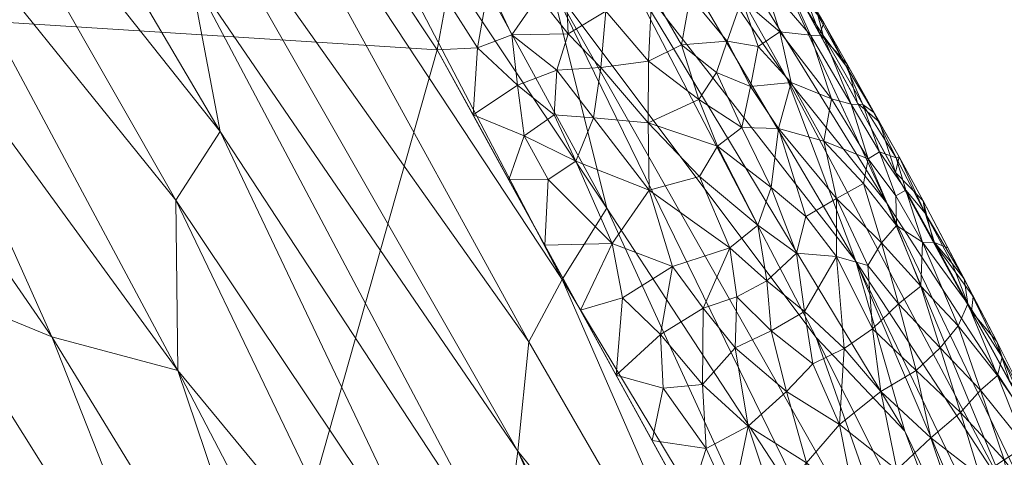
# Model space of a CAD drawing. Header units: millimetres. Extents: x -225 to 225, y 0 to 300.
# Tile 120 of 125: x 193.5 to 210.27, y 198.07 to 205.53. Entities that reach past the tile are written whole.
import ezdxf

# ---------------------------------------------------------------- set-up
doc = ezdxf.new("R2010")
doc.units = ezdxf.units.MM
doc.layers.add('A-GENM', color=13, linetype='Continuous')

# ---------------------------------------------------------------- blocks, each defined once
blk = doc.blocks.new('MODEL_CLU032I0-1CAAULW00 - MODEL_CLU032I0-1CAAULW00-465174-Preview')
at = {"layer": 'A-GENM', "lineweight": 9}
mesh = blk.add_polyface(dxfattribs=at)
corners = [(218.828, 0), (-218.828, 0), (-218.82, -12.417, -0.414), (-218.814, -24.835, -0.828), (-216.333, -95.635, -3.188), (-213.926, -166.437, -5.548), (-213.909, -166.78, -5.559), (-213.889, -167.123, -5.571), (-212.397, -177.134, -5.904), (-209.488, -186.834, -6.228), (-205.487, -196.14, -6.538), (-200.61, -205.02, -6.834), (-195.003, -213.46, -7.115), (-188.777, -221.454, -7.382), (-182.013, -229, -7.633), (-174.782, -236.1, -7.87), (-167.177, -242.797, -8.093), (-166.192, -243.471, -8.116), (-165.263, -244.22, -8.141), (-164.625, -244.727, -8.158), (-163.992, -245.226, -8.174), (-131.353, -265.95, -8.865), (-95.504, -280.49, -9.35), (-57.855, -289.446, -9.648), (-19.368, -293.577, -9.786), (19.345, -293.578, -9.786), (57.833, -289.449, -9.648), (95.484, -280.496, -9.35), (131.335, -265.959, -8.865), (163.975, -245.244, -8.175), (165.291, -244.193, -8.14), (166.641, -243.158, -8.105), (167.597, -242.378, -8.079), (168.543, -241.588, -8.053), (175.907, -235.052, -7.835), (182.873, -228.095, -7.603), (189.391, -220.716, -7.357), (195.395, -212.914, -7.097), (200.808, -204.692, -6.823), (205.529, -196.055, -6.535), (209.421, -187.016, -6.234), (212.288, -177.603, -5.92), (213.835, -167.891, -5.596), (213.887, -167.158, -5.572), (213.925, -166.42, -5.547), (213.954, -165.617, -5.521), (213.98, -164.813, -5.494), (215.162, -129.818, -4.327), (216.361, -94.823, -3.161), (217.578, -59.828, -1.994), (218.814, -24.835, -0.828), (218.82, -12.417, -0.414), (0, -50.037, -1.668), (29.152, -51.205, -1.707), (58.105, -54.794, -1.826), (86.604, -61.031, -2.034), (114.259, -70.319, -2.344), (140.394, -83.275, -2.776), (163.807, -100.667, -3.356), (182.438, -123.099, -4.103), (193.382, -150.121, -5.004), (193.324, -179.269, -5.976), (182.157, -206.198, -6.873), (163.267, -228.413, -7.614), (139.879, -245.839, -8.195), (113.918, -259.141, -8.638), (86.439, -268.937, -8.965), (58.053, -275.669, -9.189), (29.146, -279.615, -9.32), (0, -280.917, -9.364), (-29.146, -279.615, -9.32), (-58.053, -275.669, -9.189), (-86.439, -268.937, -8.965), (-113.918, -259.141, -8.638), (-139.878, -245.839, -8.195), (-163.267, -228.413, -7.614), (-182.157, -206.198, -6.873), (-193.324, -179.269, -5.976), (-193.382, -150.121, -5.004), (-182.438, -123.1, -4.103), (-163.807, -100.667, -3.356), (-140.394, -83.275, -2.776), (-114.259, -70.32, -2.344), (-86.604, -61.031, -2.034), (-58.105, -54.794, -1.826), (-29.152, -51.205, -1.707), (172.5, -51.99, -1.733), (167.374, -64.358, -2.145), (155, -69.481, -2.316), (142.626, -64.358, -2.145), (137.5, -51.99, -1.733), (142.626, -39.623, -1.321), (155, -34.5, -1.15), (167.374, -39.623, -1.321)]
mesh.append_faces([[corners[k] for k in face] for face in [(83, 1, 82), (2, 82, 1), (55, 91, 54), (82, 3, 81), (90, 56, 89), (89, 57, 88), (49, 87, 48), (86, 50, 93), (58, 88, 57), (92, 53, 91), (44, 61, 43), (76, 14, 75), (14, 76, 13), (16, 75, 15), (75, 20, 74), (74, 21, 73), (21, 74, 20), (19, 75, 18), (70, 24, 69), (34, 63, 33), (35, 63, 34), (32, 63, 31), (25, 69, 24), (29, 64, 28), (65, 28, 64)]], dxfattribs={"vtx0": -1, "vtx1": -1})
mesh.append_faces([[corners[k] for k in face] for face in [(92, 0, 53)]], dxfattribs={"vtx0": -1, "vtx1": -1, "vtx2": -1})
mesh.append_faces([[corners[k] for k in face] for face in [(82, 2, 3), (1, 84, 85), (0, 52, 53), (90, 55, 56), (52, 0, 1), (55, 90, 91), (77, 6, 7), (77, 7, 8), (3, 80, 81), (86, 49, 50), (49, 86, 87), (0, 92, 93), (47, 59, 60, 46), (61, 44, 45), (76, 11, 12), (11, 76, 77), (76, 12, 13), (75, 14, 15), (75, 17, 18), (73, 21, 22), (23, 71, 72, 22), (35, 62, 63), (63, 32, 33), (63, 30, 31), (62, 36, 37), (62, 35, 36), (38, 61, 62), (25, 68, 69), (66, 26, 27), (63, 29, 30), (29, 63, 64), (65, 27, 28), (27, 65, 66)]], dxfattribs={"vtx0": -1, "vtx2": -1})
mesh.append_faces([[corners[k] for k in face] for face in [(83, 84, 1), (85, 52, 1), (53, 54, 91), (77, 78, 5), (5, 6, 77), (79, 80, 4), (8, 9, 77), (3, 4, 80), (87, 88, 58), (56, 57, 89), (51, 0, 93), (50, 51, 93), (41, 42, 61, 40), (60, 61, 45), (42, 43, 61), (47, 48, 59), (45, 46, 60), (10, 11, 77), (16, 17, 75), (19, 20, 75), (70, 71, 23), (23, 24, 70), (72, 73, 22), (39, 40, 61), (38, 39, 61), (37, 38, 62), (67, 68, 26), (66, 67, 26), (25, 26, 68), (9, 10, 77)]], dxfattribs={"vtx1": -1, "vtx2": -1})
mesh.append_faces([[corners[k] for k in face] for face in [(58, 59, 48, 87)]], dxfattribs={"vtx1": -1, "vtx2": -1, "vtx3": -1})
mesh.append_faces([[corners[k] for k in face] for face in [(4, 5, 78, 79)]], dxfattribs={"vtx1": -1, "vtx3": -1})
mesh = blk.add_polyface(dxfattribs=at)
corners = [(-213, -192.538, -16.61), (-211.002, -198.189, -13.361), (-215.229, -188.266, -12.973), (-208.266, -202.405, -16.719), (-205.832, -207.659, -13.691), (-213.27, -189.897, -20.767), (-212.318, -190.686, -23.609), (-207.738, -201.417, -21.639), (-203.668, -206.644, -25.885), (-208.577, -198.517, -24.306), (-207.063, -200.113, -26.866), (-210.314, -197.474, -19.036), (-202.598, -211.593, -17.734), (-206.572, -204.522, -19.27), (-201.899, -211.316, -21.553), (-216.645, -181.832, -17.428), (-208.873, -194.958, -29.436), (-210.671, -192.939, -26.339), (-208.201, -192.038, -35.579), (-203.497, -202.319, -34.201), (-207.125, -196.76, -32.217), (-206.37, -192.764, -39.569), (-210.653, -183.162, -38.701), (-208.286, -186.113, -41.946), (-205.507, -190.215, -44.409), (-201.982, -198.174, -43.551), (-199.436, -195.616, -51.506), (-202.974, -189.646, -50.322), (-201.111, -190.101, -53.491), (-202.169, -185.279, -55.496), (-200.817, -185.193, -57.957), (-198.397, -192.998, -55.828), (-202.737, -201.1, -38.003), (-198.065, -216.063, -23.798), (-202.169, -200.041, -40.809), (-197.067, -211.971, -35.373), (-202.544, -206.148, -30.508), (-213.398, -184.614, -28.428), (-210.945, -188.632, -31.682), (-214.537, -183.753, -25.077), (-201.731, -196.261, -46.274), (-205.277, -187.659, -47.383), (-200.678, -195.699, -49.021), (-215.882, -182.693, -20.332), (-197.701, -214.594, -28.497), (-198.882, -210.784, -32.649)]
mesh.append_faces([[corners[k] for k in face] for face in [(5, 6, 7), (8, 9, 10), (5, 7, 11), (3, 1, 0), (12, 13, 14), (5, 0, 15), (11, 13, 3), (16, 10, 17), (18, 19, 20), (11, 3, 0), (12, 4, 3), (8, 14, 7), (9, 7, 6), (21, 18, 22), (23, 24, 25), (26, 27, 28), (29, 30, 31), (18, 32, 19), (8, 33, 14), (32, 21, 34), (25, 34, 21), (25, 21, 23), (18, 21, 32), (32, 35, 19), (36, 16, 20), (16, 37, 38), (6, 39, 17), (40, 25, 24), (40, 41, 42), (41, 40, 24), (31, 28, 29), (27, 26, 42), (41, 27, 42), (6, 17, 9), (6, 5, 43), (10, 9, 17), (8, 7, 9), (17, 37, 16), (36, 8, 10), (20, 16, 38), (36, 10, 16), (18, 20, 38), (36, 20, 19), (44, 8, 36), (5, 11, 0), (13, 11, 7), (14, 13, 7), (12, 3, 13), (19, 45, 36)]], dxfattribs={"vtx0": -1, "vtx1": -1, "vtx2": -1})
mesh.append_faces([[corners[k] for k in face] for face in [(0, 1, 2), (3, 4, 1)]], dxfattribs={"vtx0": -1, "vtx2": -1})
mesh = blk.add_polyface(dxfattribs=at)
corners = [(-189.421, -206.844, -57.281), (-191.981, -200.971, -59.125), (-186.337, -207.938, -60.87), (-202.737, -201.1, -38.003), (-202.169, -200.041, -40.809), (-195.909, -211.454, -39.068), (-192.207, -211.605, -46.718), (-196.91, -203.623, -47.672), (-191.833, -210.025, -49.492), (-195.777, -189.391, -63.03), (-193.901, -195.433, -61.101), (-198.312, -187.391, -60.521), (-191.296, -206.271, -54.837), (-184.76, -213.781, -56.904), (-187.361, -213.07, -53.56), (-196.642, -193.536, -58.334), (-198.397, -192.998, -55.828), (-200.817, -185.193, -57.957), (-196.392, -206.355, -45.315), (-196.154, -202.457, -50.466), (-196.192, -199.55, -53.491), (-191.66, -208.031, -52.223), (-199.436, -195.616, -51.506), (-200.678, -195.699, -49.021), (-190.15, -201.783, -61.179), (-187.47, -202.095, -64.792), (-191.637, -196.743, -63.42), (-188.968, -196.495, -67.413), (-189.753, -190.549, -70.762), (-193.417, -184.783, -69.637), (-202.544, -206.148, -30.508), (-198.882, -210.784, -32.649), (-195.378, -216.693, -30.936), (-197.067, -211.971, -35.373), (-201.731, -196.261, -46.274), (-203.497, -202.319, -34.201), (-201.982, -198.174, -43.551), (-195.725, -209.135, -42.951), (-191.124, -215.427, -43.399), (-201.111, -190.101, -53.491), (-194.046, -200.123, -56.603), (-187.428, -214.877, -51.168), (-203.668, -206.644, -25.885), (-197.701, -214.594, -28.497), (-199.59, -212.99, -25.958), (-194.074, -189.238, -65.69), (-186.273, -197.39, -70.301)]
mesh.append_faces([[corners[k] for k in face] for face in [(0, 1, 2), (3, 4, 5), (6, 7, 8), (9, 10, 11), (12, 13, 14), (15, 16, 17), (7, 6, 18), (19, 8, 7), (20, 21, 19), (22, 19, 23), (15, 10, 1), (1, 24, 2), (25, 26, 27), (28, 27, 29), (9, 26, 10), (0, 13, 12), (30, 31, 32), (33, 3, 5), (18, 34, 7), (31, 35, 33), (36, 37, 4), (5, 4, 37), (7, 34, 23), (19, 7, 23), (6, 38, 18), (19, 22, 20), (19, 21, 8), (16, 20, 39), (12, 20, 40), (41, 8, 21), (12, 14, 21), (20, 12, 21), (12, 40, 0), (1, 0, 40), (15, 1, 40), (1, 10, 24), (16, 15, 40), (15, 17, 11), (20, 16, 40), (39, 20, 22), (42, 43, 44), (37, 36, 18), (34, 18, 36), (26, 24, 10), (25, 2, 24), (15, 11, 10), (45, 27, 26), (45, 26, 9), (24, 26, 25), (29, 27, 45), (27, 28, 46), (38, 37, 18)]], dxfattribs={"vtx0": -1, "vtx1": -1, "vtx2": -1})
mesh = blk.add_polyface(dxfattribs=at)
corners = [(-207.735, -197.254, -7.129), (-208.439, -197.86, -7.672), (-207.464, -198.631, -7.366), (-207.686, -196.119, -6.871), (-208.562, -196.531, -7.328), (-207.106, -196.953, -6.846), (-207.236, -195.73, -6.69), (-206.35, -197.273, -6.714), (-206.901, -197.977, -6.975), (-205.905, -198.602, -6.806), (-209.016, -198.404, -8.323), (-208.166, -199.196, -7.987), (-208.513, -195.402, -7.022), (-209.279, -195.588, -7.444), (-209.197, -196.49, -7.686), (-209.441, -197.137, -8.115), (-209.851, -197.757, -8.818), (-206.759, -196.406, -6.681), (-205.629, -197.263, -6.609), (-206.157, -196.456, -6.595), (-204.268, -198.36, -6.612), (-204.878, -197.25, -6.575), (-205.191, -198.221, -6.645), (-209.522, -198.837, -9.097), (-206.559, -199.195, -7.115), (-205.488, -196.141, -6.538), (-206.669, -195.636, -6.581), (-204.456, -199.252, -6.662), (-209.83, -196.285, -8.072)]
mesh.append_faces([[corners[k] for k in face] for face in [(0, 1, 2), (0, 3, 4), (5, 6, 3), (7, 8, 9), (1, 0, 4), (1, 10, 11), (12, 4, 3), (13, 14, 4), (1, 11, 2), (14, 1, 4), (15, 16, 10), (5, 3, 0), (6, 5, 17), (8, 0, 2), (18, 19, 7), (8, 7, 5), (15, 10, 1), (10, 16, 23), (2, 24, 8), (8, 24, 9), (18, 9, 22), (22, 21, 18), (9, 18, 7), (25, 19, 18), (17, 19, 26), (22, 27, 20), (8, 5, 0), (7, 19, 17), (17, 26, 6), (7, 17, 5), (14, 28, 15), (28, 14, 13), (1, 14, 15)]], dxfattribs={"vtx0": -1, "vtx1": -1, "vtx2": -1})
mesh.append_faces([[corners[k] for k in face] for face in [(20, 21, 22), (21, 25, 18)]], dxfattribs={"vtx1": -1, "vtx2": -1})
mesh = blk.add_polyface(dxfattribs=at)
corners = [(-210.155, -199.464, -10.846), (-209.485, -200.314, -10.289), (-209.866, -199.216, -9.908), (-210.769, -198.794, -12.41), (-210.355, -199.373, -13.403), (-210.14, -200.047, -12.741), (-210.268, -198.026, -9.556), (-209.851, -197.757, -8.818), (-210.498, -196.882, -9.062), (-209.522, -198.837, -9.097), (-211.024, -197.015, -9.993), (-210.629, -198.262, -10.482), (-211.288, -196.983, -10.552), (-210.773, -198.576, -11.473), (-210.235, -199.781, -11.899), (-211.299, -197.579, -11.686), (-211.383, -197.17, -11.131), (-211.672, -196.856, -11.893), (-209.646, -200.687, -11.273), (-211.187, -197.922, -12.824), (-211.266, -197.569, -13.337), (-211.002, -198.189, -13.361), (-209.585, -201.116, -12.358), (-209.709, -200.556, -13.444), (-209.74, -200.814, -12.899), (-210.021, -196.905, -8.532), (-209.441, -197.137, -8.115), (-211.364, -197.563, -12.285), (-211.53, -196.949, -13.313), (-211.775, -196.702, -12.611)]
mesh.append_faces([[corners[k] for k in face] for face in [(0, 1, 2), (3, 4, 5), (6, 7, 8), (2, 9, 6), (10, 11, 6), (10, 12, 11), (0, 13, 14), (15, 16, 17), (9, 7, 6), (0, 2, 11), (13, 0, 11), (18, 0, 14), (10, 6, 8), (11, 2, 6), (13, 15, 3), (11, 16, 13), (13, 3, 14), (22, 18, 14), (22, 14, 5), (24, 5, 23), (3, 5, 14), (25, 7, 26), (11, 12, 16), (17, 27, 15), (3, 15, 27), (13, 16, 15), (19, 27, 29), (21, 3, 19), (3, 27, 19), (22, 5, 24)]], dxfattribs={"vtx0": -1, "vtx1": -1, "vtx2": -1})
mesh.append_faces([[corners[k] for k in face] for face in [(19, 20, 21), (3, 21, 4), (5, 4, 23)]], dxfattribs={"vtx0": -1, "vtx2": -1})
mesh.append_faces([[corners[k] for k in face] for face in [(28, 20, 19)]], dxfattribs={"vtx1": -1, "vtx2": -1})
mesh = blk.add_polyface(dxfattribs=at)
corners = [(-206.226, -201.081, -7.469), (-205.711, -200.809, -7.17), (-206.299, -200.225, -7.262), (-203.59, -201.715, -6.794), (-204.614, -201.322, -6.933), (-204.22, -202.624, -7.066), (-206.559, -199.195, -7.115), (-207.006, -199.666, -7.438), (-205.139, -200.614, -6.946), (-205.594, -201.643, -7.335), (-206.071, -202.028, -7.693), (-206.728, -201.552, -7.924), (-206.863, -200.56, -7.645), (-203.765, -200.791, -6.725), (-203.049, -200.58, -6.686), (-203.658, -199.47, -6.649), (-204.414, -200.168, -6.739), (-205.125, -199.313, -6.749), (-204.456, -199.252, -6.662), (-205.191, -198.221, -6.645), (-205.686, -199.939, -6.976), (-205.905, -198.602, -6.806), (-207.539, -199.926, -7.836), (-207.464, -198.631, -7.366), (-207.409, -201.496, -8.417), (-206.89, -202.175, -8.313), (-204.268, -198.36, -6.612), (-202.439, -201.69, -6.723)]
mesh.append_faces([[corners[k] for k in face] for face in [(15, 13, 14)]], dxfattribs={"vtx0": -1, "vtx1": -1})
mesh.append_faces([[corners[k] for k in face] for face in [(0, 1, 2), (3, 4, 5), (2, 6, 7), (8, 1, 9), (10, 0, 11), (12, 11, 0), (3, 13, 4), (3, 14, 13), (13, 15, 16), (17, 18, 19), (1, 8, 20), (9, 5, 4), (20, 8, 17), (21, 6, 20), (17, 19, 21), (20, 17, 21), (15, 18, 16), (22, 12, 7), (2, 7, 12), (23, 7, 6), (0, 2, 12), (6, 2, 20), (12, 24, 11), (1, 0, 9), (25, 11, 24), (8, 9, 4), (20, 2, 1), (4, 16, 8), (17, 8, 16), (16, 18, 17), (4, 13, 16), (0, 10, 9)]], dxfattribs={"vtx0": -1, "vtx1": -1, "vtx2": -1})
mesh.append_faces([[corners[k] for k in face] for face in [(15, 26, 18), (27, 14, 3)]], dxfattribs={"vtx1": -1, "vtx2": -1})
mesh = blk.add_polyface(dxfattribs=at)
corners = [(-209.646, -200.687, -11.273), (-209.485, -200.314, -10.289), (-210.155, -199.464, -10.846), (-208.876, -201.738, -10.646), (-209.175, -199.936, -9.413), (-209.866, -199.216, -9.908), (-208.767, -199.551, -8.673), (-208.166, -199.196, -7.987), (-209.016, -198.404, -8.323), (-208.464, -200.687, -9.021), (-209.38, -201.377, -11.737), (-209.585, -201.116, -12.358), (-209.308, -201.645, -12.858), (-209.74, -200.814, -12.899), (-208.177, -201.725, -9.387), (-207.947, -201.342, -8.85), (-208.85, -200.99, -9.784), (-207.464, -198.631, -7.366), (-207.539, -199.926, -7.836), (-208.025, -200.263, -8.345), (-209.522, -198.837, -9.097), (-209.078, -201.736, -11.24), (-208.885, -202.445, -12.704), (-208.434, -202.024, -10.047), (-207.41, -202.486, -8.975), (-207.409, -201.496, -8.417), (-206.863, -200.56, -7.645), (-207.006, -199.666, -7.438), (-208.921, -202.232, -11.739), (-209.063, -201.74, -13.485), (-209.709, -200.556, -13.444)]
mesh.append_faces([[corners[k] for k in face] for face in [(29, 13, 30)]], dxfattribs={"vtx0": -1, "vtx1": -1})
mesh.append_faces([[corners[k] for k in face] for face in [(0, 1, 2), (1, 0, 3), (4, 5, 1), (6, 7, 8), (6, 4, 9), (10, 0, 11), (12, 11, 13), (14, 15, 9), (9, 4, 16), (9, 16, 14), (17, 7, 18), (7, 6, 19), (6, 8, 20), (4, 6, 20), (6, 9, 19), (5, 4, 20), (16, 4, 1), (10, 21, 0), (22, 11, 12), (16, 3, 23), (1, 3, 16), (15, 24, 25), (18, 7, 19), (15, 19, 9), (18, 25, 26), (17, 18, 27), (25, 18, 19), (16, 23, 14), (11, 28, 10), (21, 10, 28), (0, 21, 3), (24, 15, 14), (19, 15, 25), (13, 29, 12)]], dxfattribs={"vtx0": -1, "vtx1": -1, "vtx2": -1})
mesh = blk.add_polyface(dxfattribs=at)
corners = [(-208.476, -203.193, -12.516), (-208.144, -203.782, -13.01), (-208.048, -203.952, -12.365), (-208.428, -203.178, -11.894), (-208.424, -202.531, -10.608), (-207.95, -203.159, -10.341), (-208.434, -202.024, -10.047), (-208.591, -202.627, -11.234), (-208.141, -203.277, -10.955), (-207.858, -204.084, -11.561), (-208.177, -201.725, -9.387), (-207.871, -202.741, -9.776), (-207.41, -202.486, -8.975), (-207.577, -204.738, -12.084), (-207.184, -205.262, -11.574), (-208.885, -202.445, -12.704), (-209.063, -201.74, -13.485), (-208.417, -202.924, -13.526), (-207.77, -204.108, -13.568), (-209.585, -201.116, -12.358), (-208.921, -202.232, -11.739), (-207.197, -203.46, -9.399), (-207.658, -204.094, -10.9), (-208.876, -201.738, -10.646), (-209.078, -201.736, -11.24), (-207.593, -204.774, -12.918), (-207.124, -205.291, -13.609), (-207.327, -204.182, -10.268), (-209.308, -201.645, -12.858)]
mesh.append_faces([[corners[k] for k in face] for face in [(18, 1, 17)]], dxfattribs={"vtx0": -1, "vtx1": -1})
mesh.append_faces([[corners[k] for k in face] for face in [(0, 1, 2), (0, 2, 3), (4, 5, 6), (4, 7, 8), (9, 8, 3), (8, 7, 3), (10, 6, 11), (12, 10, 11), (13, 14, 9), (19, 15, 20), (6, 5, 11), (5, 21, 11), (9, 22, 8), (4, 6, 23), (23, 24, 7), (4, 8, 5), (23, 7, 4), (3, 7, 20), (0, 20, 15), (3, 2, 9), (13, 9, 2), (22, 5, 8), (25, 2, 1), (2, 25, 13), (20, 0, 3), (17, 0, 15), (17, 1, 0), (25, 1, 18), (22, 9, 14), (5, 22, 27), (7, 24, 20), (16, 15, 28)]], dxfattribs={"vtx0": -1, "vtx1": -1, "vtx2": -1})
mesh.append_faces([[corners[k] for k in face] for face in [(15, 16, 17)]], dxfattribs={"vtx0": -1, "vtx2": -1})
mesh.append_faces([[corners[k] for k in face] for face in [(18, 26, 25)]], dxfattribs={"vtx1": -1, "vtx2": -1})
mesh = blk.add_polyface(dxfattribs=at)
corners = [(-206.423, -203.679, -8.683), (-205.946, -204.393, -8.64), (-205.799, -203.691, -8.172), (-207.41, -202.486, -8.975), (-207.197, -203.46, -9.399), (-207.871, -202.741, -9.776), (-207.327, -204.182, -10.268), (-206.639, -204.459, -9.44), (-206.97, -205.268, -10.885), (-206.446, -205.324, -9.906), (-206.728, -201.552, -7.924), (-206.89, -202.175, -8.313), (-206.297, -202.672, -8.086), (-205.383, -203.375, -7.774), (-206.076, -205.075, -9.2), (-204.202, -203.771, -7.323), (-204.22, -202.624, -7.066), (-205.075, -202.86, -7.445), (-206.071, -202.028, -7.693), (-207.658, -204.094, -10.9), (-207.95, -203.159, -10.341), (-207.184, -205.262, -11.574), (-205.594, -201.643, -7.335), (-204.208, -204.822, -7.636), (-205.066, -204.169, -7.881), (-204.769, -205.104, -8.068), (-205.367, -204.63, -8.281), (-205.55, -205.163, -8.71), (-207.409, -201.496, -8.417)]
mesh.append_faces([[corners[k] for k in face] for face in [(0, 1, 2), (3, 4, 0), (5, 4, 3), (6, 7, 4), (6, 8, 9), (10, 11, 12), (0, 12, 11), (2, 13, 12), (4, 7, 0), (1, 7, 14), (15, 16, 17), (18, 10, 12), (19, 8, 6), (4, 20, 6), (21, 8, 19), (17, 16, 22), (23, 15, 24), (17, 22, 18), (15, 17, 13), (25, 23, 24), (26, 25, 24), (2, 26, 24), (1, 27, 26), (13, 2, 24), (12, 0, 2), (2, 1, 26), (7, 1, 0), (15, 13, 24), (13, 17, 18), (28, 3, 11), (0, 11, 3), (6, 9, 7), (18, 12, 13), (1, 14, 27), (9, 14, 7)]], dxfattribs={"vtx0": -1, "vtx1": -1, "vtx2": -1})
mesh = blk.add_polyface(dxfattribs=at)
corners = [(-204.202, -203.771, -7.323), (-203.393, -204.718, -7.258), (-203.269, -203.86, -7.04), (-201.482, -206.118, -7.018), (-200.766, -205.889, -6.892), (-201.292, -205.051, -6.865), (-201.88, -205.274, -6.968), (-202.332, -205.931, -7.19), (-204.208, -204.822, -7.636), (-203.482, -205.679, -7.558), (-202.6, -203.912, -6.907), (-202.645, -204.669, -7.031), (-204.22, -202.624, -7.066), (-202.971, -203.12, -6.867), (-203.59, -201.715, -6.794), (-201.22, -203.91, -6.797), (-201.976, -204.416, -6.876), (-202.088, -203.553, -6.808), (-202.499, -202.805, -6.781), (-199.909, -206.075, -6.869), (-200.61, -205.02, -6.834), (-201.829, -202.8, -6.76), (-202.783, -206.573, -7.516), (-202.838, -205.289, -7.205), (-204.262, -205.983, -8.106), (-202.439, -201.69, -6.723)]
mesh.append_faces([[corners[k] for k in face] for face in [(21, 17, 15)]], dxfattribs={"vtx0": -1, "vtx1": -1})
mesh.append_faces([[corners[k] for k in face] for face in [(0, 1, 2), (3, 4, 5), (6, 7, 3), (0, 8, 1), (1, 8, 9), (10, 2, 11), (12, 13, 14), (5, 15, 16), (17, 13, 10), (3, 5, 6), (18, 14, 13), (11, 2, 1), (5, 4, 20), (5, 16, 6), (16, 11, 6), (22, 23, 9), (6, 11, 23), (10, 11, 16), (23, 11, 1), (13, 12, 2), (0, 2, 12), (24, 9, 8), (23, 22, 7), (13, 17, 18), (17, 10, 16), (2, 10, 13), (15, 17, 16), (17, 21, 18), (14, 18, 25), (9, 23, 1), (6, 23, 7)]], dxfattribs={"vtx0": -1, "vtx1": -1, "vtx2": -1})
mesh.append_faces([[corners[k] for k in face] for face in [(5, 20, 15)]], dxfattribs={"vtx0": -1, "vtx2": -1})
mesh.append_faces([[corners[k] for k in face] for face in [(19, 20, 4), (21, 25, 18)]], dxfattribs={"vtx1": -1, "vtx2": -1})
mesh = blk.add_polyface(dxfattribs=at)
corners = [(-204.657, -206.838, -8.858), (-204.92, -205.928, -8.574), (-205.797, -205.882, -9.462), (-206.97, -205.268, -10.885), (-206.463, -206.391, -11.362), (-206.167, -206.2, -10.34), (-205.837, -207.557, -11.669), (-206.42, -206.754, -12.263), (-207.593, -204.774, -12.918), (-207.194, -205.477, -12.785), (-207.577, -204.738, -12.084), (-206.446, -205.324, -9.906), (-205.367, -204.63, -8.281), (-205.55, -205.163, -8.71), (-204.769, -205.104, -8.068), (-206.076, -205.075, -9.2), (-204.208, -204.822, -7.636), (-204.262, -205.983, -8.106), (-206.78, -206.185, -12.919), (-207.124, -205.291, -13.609), (-206.478, -206.475, -13.65), (-207.184, -205.262, -11.574), (-205.626, -207.375, -10.706), (-205.306, -207.048, -9.776), (-204.015, -207.045, -8.422), (-207.09, -205.61, -12.229), (-206.218, -207.125, -13.096), (-205.832, -207.659, -13.691), (-205.704, -207.989, -12.707), (-203.961, -207.772, -8.771)]
mesh.append_faces([[corners[k] for k in face] for face in [(0, 1, 2), (3, 4, 5), (6, 4, 7), (8, 9, 10), (11, 5, 2), (12, 13, 14), (2, 15, 11), (16, 14, 17), (3, 21, 4), (22, 23, 5), (0, 24, 1), (21, 10, 25), (26, 18, 20), (25, 7, 4), (25, 4, 21), (22, 5, 4), (22, 4, 6), (5, 23, 2), (18, 9, 19), (7, 18, 26), (25, 18, 7), (0, 2, 23), (15, 2, 13), (18, 25, 9), (7, 26, 28), (1, 14, 13), (3, 5, 11), (17, 1, 24), (0, 29, 24), (14, 1, 17), (2, 1, 13), (10, 9, 25), (19, 9, 8)]], dxfattribs={"vtx0": -1, "vtx1": -1, "vtx2": -1})
mesh.append_faces([[corners[k] for k in face] for face in [(18, 19, 20)]], dxfattribs={"vtx0": -1, "vtx2": -1})
mesh.append_faces([[corners[k] for k in face] for face in [(20, 27, 26)]], dxfattribs={"vtx1": -1, "vtx2": -1})

msp = doc.modelspace()

# ---------------------------------------------------------------- block references
at = {"layer": 'A-GENM', "lineweight": 9, "rotation": 180}
msp.add_blockref('MODEL_CLU032I0-1CAAULW00 - MODEL_CLU032I0-1CAAULW00-465174-Preview', (0, 0, 850), dxfattribs=at)

doc.saveas('drawing.dxf')
